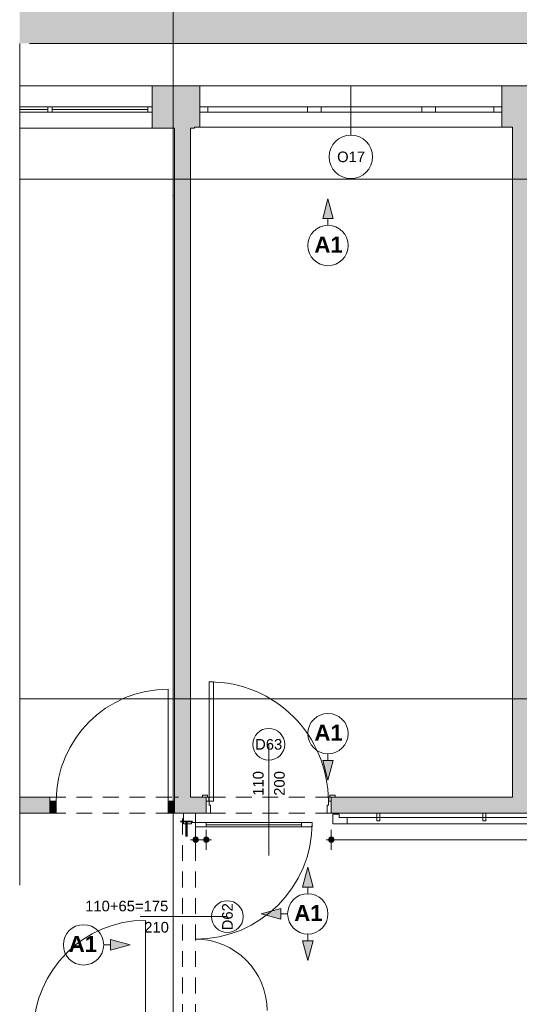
# Paper-space layout 'A-49 WYKOŃCZENIA ŚCIAN - PIĘTRO 4' of a CAD drawing. Header units: millimetres. Extents: x 0 to 500, y 0 to 350.
# Tile 13 of 15: x 327 to 374, y 176 to 269. Entities that reach past the tile are written whole.
import ezdxf
from ezdxf.xclip import XClip

# ---------------------------------------------------------------- set-up
doc = ezdxf.new("R2010")
doc.units = ezdxf.units.MM
doc.header["$MEASUREMENT"] = 0
doc.header["$XCLIPFRAME"] = 0
for name, pattern in [('DASHDOTX2', [1000, 500, -250, 0, -250]), ('Przer. długie kreski', [2.5, 1.5, -1]), ('PRZERYWANA_DU_A', [550, 350.0000000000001, -199.9999999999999])]:
    doc.linetypes.add(name, pattern=pattern)
for name, color, linetype, lineweight in [('0_Nr_pióra__2', 8, 'Continuous', 13), ('A__OKŁADZINY ŚCIAN_Nr_pióra__1', 7, 'Continuous', 20), ('A_ściany_Nr_pióra__1', 7, 'Continuous', 20), ('Drzwi Archicad_Nr_pióra__1', 7, 'Continuous', 20), ('Drzwi Archicad_Nr_pióra__3', 252, 'Continuous', 13), ('Okna Archicada_Nr_pióra__3', 252, 'Continuous', 13), ('Znaczniki drzwi Archicada_Nr_pióra__3', 252, 'Continuous', 13), ('Znaczniki okien Archicada_Nr_pióra__3', 252, 'Continuous', 13)]:
    doc.layers.add(name, color=color, linetype=linetype, lineweight=lineweight)
for name, color, linetype in [('A__OKŁADZINY ŚCIAN', 7, 'Continuous'), ('A_podrys', 7, 'Continuous'), ('A_ściany', 7, 'Continuous'), ('Drzwi Archicad', 7, 'Continuous')]:
    doc.layers.add(name, color=color, linetype=linetype)
for name, color, linetype, lineweight, true_color in [('A__OKŁADZINY ŚCIAN_Nr_pióra__7', 7, 'Continuous', 18, 0x171717), ('A_osie_Nr_pióra__16', 7, 'Continuous', 5, 0x0f0f0f), ('A_ściany proj_Nr_pióra__21', 7, 'Continuous', 5, 0xb0b0b0), ('A_ściany_Nr_pióra__19', 7, 'Continuous', 5, 0x191919), ('A_ściany_Nr_pióra__20', 252, 'Continuous', 5, 0x696969), ('AR ODBOJOPORĘCZ_Nr_pióra__10', 7, 'Continuous', 13, 0x4b4b4b), ('Okna Archicada_Nr_pióra__19', 7, 'Continuous', 5, 0x191919)]:
    doc.layers.add(name, color=color, linetype=linetype, lineweight=lineweight, true_color=true_color)
doc.styles.add('STYL_AUTOMATYCZNY_1', font='arial.ttf')
doc.styles.add('STYL_AUTOMATYCZNY_3', font='arial.ttf')
doc.styles.add('STYL_AUTOMATYCZNY_4', font='arial.ttf')
doc.styles.add('STYL_AUTOMATYCZNY_5', font='arial.ttf')

# ---------------------------------------------------------------- blocks, each defined once
blk = doc.blocks.new('Rysunek_1_1', base_point=(-1697.51160111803, -276.5795700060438))
at = {"linetype": 'Continuous', "lineweight": 0, "true_color": 0x484848}
blk.add_hatch(color=251, dxfattribs=at).paths.add_polyline_path([(442.3535117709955, 311.305263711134), (327.2882998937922, 311.305263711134), (327.2882998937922, 266.3052632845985), (423.3535073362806, 266.3052632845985), (423.3535073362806, 107.4952670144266), (327.2882998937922, 107.4952670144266), (327.2882998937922, 102.4952630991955), (442.3535117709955, 102.4952630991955)])
at = {"layer": 'A__OKŁADZINY ŚCIAN', "linetype": 'Continuous', "lineweight": 0, "true_color": 0x000000}
for points in [[(356.3783207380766, 251.6454826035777), (355.8783207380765, 249.7794576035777), (356.8783207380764, 249.7794576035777)], [(356.3783207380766, 196.8046767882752), (356.8783207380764, 198.6707017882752), (355.8783207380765, 198.6707017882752)], [(354.475492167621, 188.6049230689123), (353.9754921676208, 186.7388980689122), (354.9754921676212, 186.7388980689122)], [(350.0726635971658, 184.202094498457), (351.9386885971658, 183.702094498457), (351.9386885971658, 184.702094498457)], [(337.7134684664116, 181.2829391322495), (335.8474434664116, 181.7829391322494), (335.8474434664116, 180.7829391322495)], [(354.475492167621, 179.7992659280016), (354.9754921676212, 181.6652909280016), (353.9754921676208, 181.6652909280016)]]:
    blk.add_hatch(color=18, dxfattribs=at).paths.add_polyline_path(points)
at = {"layer": 'A__OKŁADZINY ŚCIAN', "linetype": 'Continuous', "lineweight": 0, "true_color": 0x171717}
for points in [[(343.6430660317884, 191.197377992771), (343.6620961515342, 191.1017071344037), (343.7162893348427, 191.0206012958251), (343.7973951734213, 190.9664081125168), (343.8930660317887, 190.947377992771), (343.9887368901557, 190.9664081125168), (344.0698427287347, 191.0206012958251), (344.1240359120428, 191.1017071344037), (344.1430660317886, 191.197377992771), (344.1240359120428, 191.2930488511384), (344.0698427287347, 191.374154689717), (343.9887368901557, 191.4283478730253), (343.8930660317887, 191.4473779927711), (343.7973951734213, 191.4283478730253), (343.7162893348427, 191.374154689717), (343.6620961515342, 191.2930488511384)], [(344.6430660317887, 191.197377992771), (344.6620961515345, 191.1017071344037), (344.716289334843, 191.0206012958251), (344.7973951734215, 190.9664081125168), (344.893066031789, 190.947377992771), (344.9887368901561, 190.9664081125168), (345.0698427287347, 191.0206012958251), (345.1240359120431, 191.1017071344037), (345.1430660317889, 191.197377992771), (345.1240359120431, 191.2930488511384), (345.0698427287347, 191.374154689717), (344.9887368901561, 191.4283478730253), (344.893066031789, 191.4473779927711), (344.7973951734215, 191.4283478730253), (344.716289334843, 191.374154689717), (344.6620961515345, 191.2930488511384)], [(356.4430660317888, 191.197377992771), (356.4620961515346, 191.1017071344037), (356.516289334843, 191.0206012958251), (356.5973951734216, 190.9664081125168), (356.6930660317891, 190.947377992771), (356.7887368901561, 190.9664081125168), (356.8698427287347, 191.0206012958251), (356.9240359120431, 191.1017071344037), (356.9430660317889, 191.197377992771), (356.9240359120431, 191.2930488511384), (356.8698427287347, 191.374154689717), (356.7887368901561, 191.4283478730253), (356.6930660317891, 191.4473779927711), (356.5973951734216, 191.4283478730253), (356.516289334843, 191.374154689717), (356.4620961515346, 191.2930488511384)]]:
    blk.add_hatch(color=250, dxfattribs=at).paths.add_polyline_path(points)
at = {"layer": 'A_ściany', "linetype": 'Continuous', "lineweight": 0, "true_color": 0x000000}
for points in [[(339.7855078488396, 262.3052640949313), (339.7855078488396, 258.3052640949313), (343.7855078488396, 258.3052640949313), (343.7855078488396, 262.3052640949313)], [(343.7855078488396, 258.4052640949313), (344.2855078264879, 258.4052640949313), (344.2855078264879, 262.3052642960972), (343.7855078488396, 262.3052642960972)], [(375.28550784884, 262.3052642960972), (372.785507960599, 262.3052642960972), (372.785507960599, 258.4052640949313), (375.28550784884, 258.4052640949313)], [(343.393066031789, 195.197377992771), (343.393066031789, 258.3052640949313), (341.8930660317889, 258.3052640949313), (341.8930660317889, 195.197377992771)], [(375.28550784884, 195.197377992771), (375.28550784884, 258.4052640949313), (373.7855078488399, 258.4052640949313), (373.7855078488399, 195.197377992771)], [(330.1430657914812, 195.1973791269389), (327.2882979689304, 195.1973791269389), (327.2882979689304, 193.6973771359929), (330.1430657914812, 193.6973771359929)], [(341.8930658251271, 193.697377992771), (344.8930660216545, 193.697377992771), (344.8930660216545, 195.1973784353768), (341.8930658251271, 195.1973777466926)], [(356.6930653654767, 193.697377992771), (394.5930661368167, 193.697377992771), (394.5930661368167, 195.1973782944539), (356.6930653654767, 195.1973782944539)]]:
    blk.add_hatch(color=18, dxfattribs=at).paths.add_polyline_path(points)
at = {"layer": 'Drzwi Archicad', "linetype": 'Continuous', "lineweight": 0, "true_color": 0xfdfdfd}
for points in [[(330.1430660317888, 193.697377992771), (330.7430660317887, 193.697377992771), (330.7430660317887, 194.847377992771), (330.1430660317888, 194.847377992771)], [(341.8930660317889, 194.847377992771), (341.2930660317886, 194.847377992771), (341.2930660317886, 193.697377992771), (341.8930660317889, 193.697377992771)]]:
    blk.add_hatch(color=7, dxfattribs=at).paths.add_polyline_path(points)
at = {"layer": '0_Nr_pióra__2', "color": 8, "linetype": 'PRZERYWANA_DU_A', "lineweight": 13, "flags": 128}
for points in [[(327.2882976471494, 266.3052640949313), (327.2882976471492, 107.4952640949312)], [(327.2882976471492, 107.4952640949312), (423.3535078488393, 107.4952640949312), (423.3535078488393, 266.3052640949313), (327.2882976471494, 266.3052640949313)]]:
    blk.add_lwpolyline(points, dxfattribs=at)
at = {"layer": 'A__OKŁADZINY ŚCIAN_Nr_pióra__1', "color": 7, "linetype": 'Continuous', "lineweight": 20}
for p, q in [((356.3783221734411, 251.6454814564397), (355.8783204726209, 249.7794564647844)), ((356.3783221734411, 251.6454814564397), (356.8783207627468, 249.7794564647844)), ((356.8783207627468, 249.7794564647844), (355.8783204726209, 249.7794564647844)), ((356.3783221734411, 249.1454822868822), (356.3783221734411, 249.7794564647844)), ((356.3783221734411, 199.3046777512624), (356.3783221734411, 198.6707004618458)), ((355.8783204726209, 198.6707004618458), (356.8783207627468, 198.6707004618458)), ((356.3783221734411, 196.8046754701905), (355.8783204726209, 198.6707004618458)), ((356.3783221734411, 196.8046754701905), (356.8783207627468, 198.6707004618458)), ((354.4754910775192, 188.6049232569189), (353.9754924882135, 186.7388982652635)), ((354.4754910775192, 188.6049232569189), (354.9754927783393, 186.7388982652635)), ((354.9754927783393, 186.7388982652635), (353.9754924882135, 186.7388982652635)), ((354.4754910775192, 186.1049240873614), (354.4754910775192, 186.7388982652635)), ((350.0726639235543, 184.2020929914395), (351.9386889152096, 184.7020946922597)), ((350.0726639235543, 184.2020929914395), (351.9386889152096, 183.7020944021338)), ((351.9386889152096, 184.7020946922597), (351.9386889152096, 183.7020944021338)), ((352.5726630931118, 184.2020929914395), (351.9386889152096, 184.2020929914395)), ((354.4754910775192, 182.2992650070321), (354.4754910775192, 181.66529082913)), ((335.2134680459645, 181.2829386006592), (335.8474422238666, 181.2829386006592)), ((335.8474422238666, 180.7829400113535), (335.8474422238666, 181.7829403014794)), ((337.713467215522, 181.2829386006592), (335.8474422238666, 181.7829403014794)), ((337.713467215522, 181.2829386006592), (335.8474422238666, 180.7829400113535)), ((353.9754924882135, 181.66529082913), (354.9754927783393, 181.66529082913)), ((354.4754910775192, 179.7992658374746), (353.9754924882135, 181.66529082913)), ((354.4754910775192, 179.7992658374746), (354.9754927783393, 181.66529082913))]:
    blk.add_line(p, q, dxfattribs=at)
for centre in [(356.3783207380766, 247.2426540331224), (356.3783207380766, 201.2075053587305), (354.475492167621, 184.2020944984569), (333.310639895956, 181.2829391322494)]:
    blk.add_circle(centre, 1.902828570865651, dxfattribs=at)
at = {"layer": 'A__OKŁADZINY ŚCIAN_Nr_pióra__7', "color": 250, "linetype": 'Continuous', "lineweight": 18, "true_color": 0x171717}
for p, q in [((343.8930655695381, 191.4473788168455), (343.8930655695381, 192.1348772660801)), ((344.893065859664, 191.4473788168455), (344.893065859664, 192.1348772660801)), ((356.6930674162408, 191.4473788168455), (356.6930674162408, 192.1348772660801)), ((343.3930669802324, 191.1973779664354), (343.643064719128, 191.1973779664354)), ((343.8930655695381, 190.2598786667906), (343.8930655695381, 190.9473771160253)), ((344.1430664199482, 191.1973779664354), (344.6430650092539, 191.1973779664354)), ((344.893065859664, 190.2598786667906), (344.893065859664, 190.9473771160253)), ((345.1430667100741, 191.1973779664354), (345.3930675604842, 191.1973779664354)), ((356.1930657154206, 191.1973779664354), (356.4430665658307, 191.1973779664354)), ((356.6930674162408, 190.2598786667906), (356.6930674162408, 190.9473771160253)), ((356.9430651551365, 191.1973779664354), (394.3430672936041, 191.1973779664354))]:
    blk.add_line(p, q, dxfattribs=at)
for centre in [(343.8930660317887, 191.197377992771), (344.893066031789, 191.197377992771), (356.6930660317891, 191.197377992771)]:
    blk.add_circle(centre, 0.25, dxfattribs=at)
at = {"layer": 'A_osie_Nr_pióra__16', "color": 250, "linetype": 'DASHDOTX2', "lineweight": 5, "true_color": 0x0f0f0f}
for p, q in [((341.7855078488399, 251.9532405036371), (341.7855092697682, 272.2043214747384)), ((416.1024290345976, 253.4952654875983), (327.2882978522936, 253.4952654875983)), ((341.7855068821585, 251.9532386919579), (341.7855068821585, 102.4952647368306)), ((416.0012183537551, 204.4952628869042), (327.2882978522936, 204.4952628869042))]:
    blk.add_line(p, q, dxfattribs=at)
blk.add_point((341.7855078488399, 251.9532405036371), dxfattribs=at)
blk.add_point((341.7855078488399, 251.9532405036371), dxfattribs=at)
at = {"layer": 'A_ściany proj_Nr_pióra__21', "color": 253, "linetype": 'Continuous', "lineweight": 5, "true_color": 0xb0b0b0}
for p, q in [((342.7430653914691, 193.6973771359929), (342.6430675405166, 193.6973771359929)), ((342.7680664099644, 193.6973771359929), (342.7430653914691, 193.6973771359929)), ((342.8930652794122, 193.6973771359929), (342.7680664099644, 193.6973771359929)), ((343.643064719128, 193.6973771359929), (342.8930652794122, 193.6973771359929)), ((343.7680667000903, 193.6973771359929), (343.643064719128, 193.6973771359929)), ((343.8930655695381, 193.6973771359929), (343.7680667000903, 193.6973771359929))]:
    blk.add_line(p, q, dxfattribs=at)
at = {"layer": 'A_ściany_Nr_pióra__1', "color": 7, "linetype": 'Continuous', "lineweight": 20}
for p, q in [((339.7855086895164, 258.3052642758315), (339.7855086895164, 262.305265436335)), ((344.2855084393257, 262.305265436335), (344.2855084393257, 260.3052648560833)), ((372.7855089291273, 262.305265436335), (372.7855089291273, 260.3052648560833)), ((344.2855084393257, 260.3052648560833), (344.2855084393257, 259.8052631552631)), ((372.7855089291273, 260.3052648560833), (372.7855089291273, 259.8052631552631)), ((344.2855084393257, 259.8052631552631), (344.2855084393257, 258.4052652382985)), ((372.7855089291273, 259.8052631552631), (372.7855089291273, 258.4052652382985)), ((330.1430654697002, 195.1973791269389), (329.7730659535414, 195.1973791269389)), ((330.1430654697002, 194.8473773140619), (330.1430654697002, 195.1973791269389)), ((341.8930649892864, 195.1973791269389), (342.2630645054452, 195.1973791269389)), ((341.8930649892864, 194.8473773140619), (341.8930649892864, 195.1973791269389)), ((344.893065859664, 195.1973791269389), (344.5230663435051, 195.1973791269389)), ((344.893065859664, 194.8473773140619), (344.893065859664, 195.1973791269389)), ((356.6930674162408, 195.1973791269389), (357.0630669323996, 195.1973791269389)), ((356.6930674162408, 194.8473773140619), (356.6930674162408, 195.1973791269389)), ((330.1430654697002, 193.6973771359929), (330.1430654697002, 194.8473773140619)), ((341.8930649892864, 193.6973771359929), (341.8930649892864, 194.8473773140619)), ((344.893065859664, 193.6973771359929), (344.893065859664, 194.8473773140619)), ((356.6930674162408, 193.6973771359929), (356.6930674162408, 194.8473773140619)), ((330.1430654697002, 193.6973771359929), (329.6730649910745, 193.6973771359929)), ((341.8930649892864, 193.6973771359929), (342.3630654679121, 193.6973771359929))]:
    blk.add_line(p, q, dxfattribs=at)
at = {"layer": 'A_ściany_Nr_pióra__1', "color": 7, "linetype": 'Continuous', "lineweight": 20, "flags": 128}
for points in [[(343.7855078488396, 262.3052640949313), (339.7855078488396, 262.3052640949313)], [(344.2855078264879, 262.3052640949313), (343.7855078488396, 262.3052640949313)], [(375.28550784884, 262.3052640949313), (372.785507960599, 262.3052640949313)], [(339.7855078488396, 258.3052640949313), (341.8930660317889, 258.3052640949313)], [(341.8930660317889, 258.3052640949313), (341.8930660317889, 195.197377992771)], [(343.393066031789, 258.3052640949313), (343.7855078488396, 258.3052640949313)], [(343.393066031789, 195.197377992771), (343.393066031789, 258.3052640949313)], [(343.7855078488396, 258.3052640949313), (343.7855078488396, 258.4052640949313)], [(343.7855078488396, 258.4052640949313), (344.2855078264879, 258.4052640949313)], [(372.785507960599, 258.4052640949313), (373.7855078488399, 258.4052640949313)], [(373.7855078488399, 258.4052640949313), (373.7855078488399, 195.197377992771)], [(330.1430652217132, 195.197377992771), (327.2882976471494, 195.197377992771)], [(344.8930660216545, 195.197377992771), (343.393066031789, 195.197377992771)], [(373.7855078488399, 195.197377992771), (356.6930653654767, 195.197377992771)], [(327.2882976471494, 193.697377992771), (330.1430652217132, 193.697377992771)], [(341.8930663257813, 193.697377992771), (344.8930660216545, 193.697377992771)], [(356.6930653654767, 193.697377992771), (394.5930661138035, 193.697377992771)]]:
    blk.add_lwpolyline(points, dxfattribs=at)
at = {"layer": 'A_ściany_Nr_pióra__19', "color": 250, "linetype": 'Continuous', "lineweight": 5, "true_color": 0x191919}
for p, q in [((339.7855087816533, 262.305265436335), (327.2882977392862, 262.305265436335)), ((327.2882977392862, 258.3052642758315), (339.7855087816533, 258.3052642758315))]:
    blk.add_line(p, q, dxfattribs=at)
at = {"layer": 'A_ściany_Nr_pióra__20', "color": 251, "linetype": 'Przer. długie kreski', "lineweight": 5, "true_color": 0x696969}
for p, q in [((330.1430654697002, 195.1973791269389), (341.8930649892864, 195.1973791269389)), ((330.1430654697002, 193.6973771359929), (341.8930649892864, 193.6973771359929))]:
    blk.add_line(p, q, dxfattribs=at)
at = {"layer": 'AR ODBOJOPORĘCZ_Nr_pióra__10', "color": 251, "linetype": 'Continuous', "lineweight": 13, "true_color": 0x4b4b4b}
for p, q in [((357.4370025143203, 193.5939379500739), (356.843067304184, 193.5939379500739)), ((356.843067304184, 193.5939379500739), (356.843067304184, 192.697376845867)), ((356.8433068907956, 193.5939379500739), (356.8433068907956, 192.6976164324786)), ((357.4370025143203, 193.2913151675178), (357.4370025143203, 193.5939379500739)), ((357.4370025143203, 193.2913151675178), (393.8685333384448, 193.2913151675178)), ((358.1931285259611, 192.697376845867), (358.1931285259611, 193.2913151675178)), ((361.2791378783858, 193.6973771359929), (360.9791349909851, 193.6973771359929)), ((360.9791349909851, 193.6973771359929), (360.9791349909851, 192.9672820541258)), ((361.2791378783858, 192.9672820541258), (361.2791378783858, 193.6973771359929)), ((371.2791376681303, 193.6973771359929), (370.979137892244, 193.6973771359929)), ((370.979137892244, 193.6973771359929), (370.979137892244, 192.9672820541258)), ((371.2791376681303, 192.9672820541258), (371.2791376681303, 193.6973771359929)), ((356.843067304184, 192.697376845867), (394.4624716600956, 192.697376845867)), ((356.8433068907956, 192.6976164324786), (394.462232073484, 192.6976164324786)), ((360.9791349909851, 192.9672820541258), (361.2791378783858, 192.9672820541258)), ((370.979137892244, 192.9672820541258), (371.2791376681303, 192.9672820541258))]:
    blk.add_line(p, q, dxfattribs=at)
at = {"layer": 'Drzwi Archicad_Nr_pióra__1', "color": 7, "linetype": 'Continuous', "lineweight": 20}
for p, q in [((341.2930654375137, 194.8473773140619), (341.2930654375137, 205.3973777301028)), ((330.1430654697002, 195.1973791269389), (329.7730659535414, 195.1973791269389)), ((330.1430654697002, 195.1973791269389), (329.7730659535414, 195.1973791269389)), ((330.1430654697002, 194.8473773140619), (330.1430654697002, 195.1973791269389)), ((330.1430654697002, 194.8473773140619), (330.1430654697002, 195.1973791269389)), ((341.8930649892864, 194.8473773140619), (341.8930649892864, 195.1973791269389)), ((341.8930649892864, 194.8473773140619), (341.8930649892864, 195.1973791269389)), ((341.8930649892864, 195.1973791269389), (342.2630645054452, 195.1973791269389)), ((341.8930649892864, 195.1973791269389), (342.2630645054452, 195.1973791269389)), ((330.7430650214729, 194.8473773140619), (330.1430654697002, 194.8473773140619)), ((330.1430654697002, 194.8473773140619), (330.1430654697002, 193.6973771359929)), ((330.1430654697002, 193.6973771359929), (330.1430654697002, 194.8473773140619)), ((330.1430654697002, 193.6973771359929), (330.1430654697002, 194.8473773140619)), ((330.7430650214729, 193.6973771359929), (330.7430650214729, 194.8473773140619)), ((341.8930649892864, 194.8473773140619), (341.2930654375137, 194.8473773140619)), ((341.2930654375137, 194.8473773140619), (341.2930654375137, 193.6973771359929)), ((341.8930649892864, 193.6973771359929), (341.8930649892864, 194.8473773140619)), ((341.8930649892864, 193.6973771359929), (341.8930649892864, 194.8473773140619)), ((341.8930649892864, 193.6973771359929), (341.8930649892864, 194.8473773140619)), ((330.1430654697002, 193.6973771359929), (329.6730649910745, 193.6973771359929)), ((330.1430654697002, 193.6973771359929), (329.6730649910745, 193.6973771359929)), ((330.1430654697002, 193.6973771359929), (330.7430650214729, 193.6973771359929)), ((341.2930654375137, 193.6973771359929), (341.8930649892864, 193.6973771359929)), ((341.8930649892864, 193.6973771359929), (342.3630654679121, 193.6973771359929)), ((341.8930649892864, 193.6973771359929), (342.3630654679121, 193.6973771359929)), ((339.1530653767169, 173.044018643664), (339.1530653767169, 183.5940190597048))]:
    blk.add_line(p, q, dxfattribs=at)
for centre in [(341.2930660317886, 194.847377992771), (339.1530659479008, 173.0440178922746)]:
    blk.add_arc(centre, 10.55000000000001, 90, 180, dxfattribs=at)
at = {"layer": 'Drzwi Archicad_Nr_pióra__3', "color": 252, "linetype": 'Continuous', "lineweight": 13}
for p, q in [((345.1730648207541, 206.0873778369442), (345.1730648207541, 194.8473773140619)), ((345.5730655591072, 206.0873778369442), (345.1730648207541, 206.0873778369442)), ((345.5730655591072, 194.8473773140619), (345.5730655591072, 206.0873778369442)), ((344.5230663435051, 195.1973791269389), (344.5230663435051, 195.3873775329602)), ((344.5230663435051, 195.3873775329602), (345.0230649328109, 195.3873775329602)), ((345.0230649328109, 195.1973791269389), (344.5230663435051, 195.1973791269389)), ((344.893065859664, 195.1973791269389), (344.5230663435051, 195.1973791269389)), ((344.893065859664, 195.1973791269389), (344.5230663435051, 195.1973791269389)), ((344.893065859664, 194.8473773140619), (344.893065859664, 195.1973791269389)), ((344.893065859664, 195.1973791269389), (345.1430667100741, 195.1973791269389)), ((344.893065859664, 194.8473773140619), (344.893065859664, 195.1973791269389)), ((344.893065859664, 194.8473773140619), (344.893065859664, 195.1973791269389)), ((345.0230649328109, 195.3873775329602), (345.0230649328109, 195.1973791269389)), ((345.1430667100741, 195.1973791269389), (345.1430667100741, 194.8473773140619)), ((356.4430665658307, 194.8473773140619), (356.4430665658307, 195.1973791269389)), ((356.4430665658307, 195.1973791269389), (356.6930674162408, 195.1973791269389)), ((356.5630652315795, 195.3873775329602), (357.0630669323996, 195.3873775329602)), ((356.5630652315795, 195.1973791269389), (356.5630652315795, 195.3873775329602)), ((357.0630669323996, 195.1973791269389), (356.5630652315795, 195.1973791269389)), ((356.6930674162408, 195.1973791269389), (356.6930674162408, 194.8473773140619)), ((356.6930674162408, 194.8473773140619), (356.6930674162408, 195.1973791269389)), ((356.6930674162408, 194.8473773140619), (356.6930674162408, 195.1973791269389)), ((356.6930674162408, 195.1973791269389), (357.0630669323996, 195.1973791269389)), ((356.6930674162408, 195.1973791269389), (357.0630669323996, 195.1973791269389)), ((357.0630669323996, 195.3873775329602), (357.0630669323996, 195.1973791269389)), ((345.1430667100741, 194.8473773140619), (344.893065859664, 194.8473773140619)), ((344.893065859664, 193.6973771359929), (344.893065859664, 194.8473773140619)), ((344.893065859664, 194.8473773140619), (345.1730648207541, 194.8473773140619)), ((344.893065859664, 193.6973771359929), (344.893065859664, 194.8473773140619)), ((344.893065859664, 193.6973771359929), (344.893065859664, 194.8473773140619)), ((345.1730648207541, 194.8473773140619), (345.1730648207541, 194.4473765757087)), ((345.1730648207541, 194.8473773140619), (345.5730655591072, 194.8473773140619)), ((345.1730648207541, 194.4473765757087), (345.2930665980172, 194.4473765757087)), ((345.2930665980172, 194.4473765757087), (345.2930665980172, 193.6973771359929)), ((356.2930666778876, 193.6973771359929), (356.2930666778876, 194.4473765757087)), ((356.2930666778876, 194.4473765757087), (356.4130653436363, 194.4473765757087)), ((356.4130653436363, 194.4473765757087), (356.4130653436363, 194.8473773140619)), ((356.4130653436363, 194.8473773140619), (356.6930674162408, 194.8473773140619)), ((356.6930674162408, 194.8473773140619), (356.4430665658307, 194.8473773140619)), ((356.6930674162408, 194.8473773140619), (356.6930674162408, 193.6973771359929)), ((356.6930674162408, 193.6973771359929), (356.6930674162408, 194.8473773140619)), ((356.6930674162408, 193.6973771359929), (356.6930674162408, 194.8473773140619)), ((342.7430653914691, 193.6973771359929), (342.6430675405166, 193.6973771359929)), ((342.7430653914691, 193.6973771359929), (343.8930655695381, 193.6973771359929)), ((342.7430653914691, 192.697376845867), (342.7430653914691, 193.6973771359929)), ((342.7680664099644, 193.6973771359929), (342.7430653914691, 193.6973771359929)), ((342.7680664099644, 193.6973771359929), (342.7430653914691, 193.6973771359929)), ((342.8930652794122, 193.6973771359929), (342.7680664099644, 193.6973771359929)), ((342.8930652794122, 193.6973771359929), (342.7680664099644, 193.6973771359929)), ((343.643064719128, 193.6973771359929), (342.8930652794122, 193.6973771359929)), ((343.643064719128, 193.6973771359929), (342.8930652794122, 193.6973771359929)), ((343.7680667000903, 193.6973771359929), (343.643064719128, 193.6973771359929)), ((343.7680667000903, 193.6973771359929), (343.643064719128, 193.6973771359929)), ((343.8930655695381, 193.6973771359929), (343.7680667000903, 193.6973771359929)), ((343.8930655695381, 193.6973771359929), (343.7680667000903, 193.6973771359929)), ((343.8930655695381, 193.6973771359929), (343.8930655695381, 192.8173786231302)), ((345.2930665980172, 193.6973771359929), (344.893065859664, 193.6973771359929)), ((356.6930674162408, 193.6973771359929), (356.2930666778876, 193.6973771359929)), ((343.4930648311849, 192.697376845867), (342.7430653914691, 192.697376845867)), ((343.8930655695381, 192.8173786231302), (343.4930648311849, 192.8173786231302)), ((343.4930648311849, 192.8173786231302), (343.4930648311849, 192.697376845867)), ((344.893065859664, 192.8173786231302), (343.8930655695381, 192.8173786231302)), ((343.8930655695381, 192.8173786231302), (343.8930655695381, 192.417377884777)), ((343.8930655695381, 192.417377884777), (344.893065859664, 192.417377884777)), ((344.893065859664, 192.417377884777), (344.893065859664, 192.8173786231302)), ((353.8930653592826, 192.6173766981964), (344.893065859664, 192.6173766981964)), ((354.8930656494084, 192.8173786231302), (353.8930653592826, 192.8173786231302)), ((353.8930653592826, 192.8173786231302), (353.8930653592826, 192.417377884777)), ((353.8930653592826, 192.417377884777), (354.8930656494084, 192.417377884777)), ((354.8930656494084, 192.417377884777), (354.8930656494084, 192.8173786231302))]:
    blk.add_line(p, q, dxfattribs=at)
at = {"layer": 'Drzwi Archicad_Nr_pióra__3', "color": 252, "linetype": 'Przer. długie kreski', "lineweight": 13}
for p, q in [((356.6930674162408, 195.1973791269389), (344.893065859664, 195.1973791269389)), ((342.6430675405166, 174.1973792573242), (342.6430675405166, 193.6973771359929)), ((343.8930655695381, 174.1973792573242), (343.8930655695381, 193.6973771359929)), ((356.6930674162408, 193.6973771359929), (344.893065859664, 193.6973771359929))]:
    blk.add_line(p, q, dxfattribs=at)
at = {"layer": 'Drzwi Archicad_Nr_pióra__3', "color": 252, "linetype": 'Continuous', "lineweight": 13, "flags": 128}
for points in [[(353.8930660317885, 192.8173779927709), (344.8930660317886, 192.8173779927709), (344.8930660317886, 192.617377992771), (353.8930660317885, 192.617377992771)], [(353.8930660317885, 192.617377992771), (344.8930660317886, 192.617377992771), (344.8930660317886, 192.417377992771), (353.8930660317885, 192.417377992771)]]:
    blk.add_lwpolyline(points, close=True, dxfattribs=at)
at = {"layer": 'Drzwi Archicad_Nr_pióra__3', "color": 252, "linetype": 'Continuous', "lineweight": 13}
for centre, radius, start, end in [((345.1730660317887, 194.8473779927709), 11.24000000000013, 0, 90), ((343.8930660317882, 192.8173779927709), 10.99999999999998, 270, 0), ((343.8930660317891, 175.0773779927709), 6.74000000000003, 0, 90)]:
    blk.add_arc(centre, radius, start, end, dxfattribs=at)
at = {"layer": 'Okna Archicada_Nr_pióra__19', "color": 250, "linetype": 'Continuous', "lineweight": 5, "true_color": 0x191919}
for p, q in [((329.93884050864, 260.0552640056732), (327.288296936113, 260.0552640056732)), ((327.2882977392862, 260.3052648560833), (339.7855087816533, 260.3052648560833)), ((329.9388412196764, 260.3052648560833), (329.9388412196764, 259.8052631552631)), ((330.3388419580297, 260.3052648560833), (330.3388419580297, 259.8052631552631)), ((339.3855079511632, 260.0552640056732), (330.3388419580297, 260.0552640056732)), ((339.3855079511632, 260.3052648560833), (339.3855079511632, 259.8052631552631)), ((339.7855087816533, 260.3052648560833), (339.7855086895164, 259.8052631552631)), ((339.7855087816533, 259.8052631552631), (327.2882977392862, 259.8052631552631))]:
    blk.add_line(p, q, dxfattribs=at)
at = {"layer": 'Okna Archicada_Nr_pióra__3', "color": 252, "linetype": 'Continuous', "lineweight": 13}
for p, q in [((372.7855089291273, 262.305265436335), (344.2855084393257, 262.305265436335)), ((344.2855084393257, 262.305265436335), (344.2855084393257, 260.3052648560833)), ((372.7855089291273, 262.305265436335), (372.7855089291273, 260.3052648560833)), ((345.0355078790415, 260.3052648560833), (344.2855084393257, 260.3052648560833)), ((344.2855084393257, 260.3052648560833), (344.2855084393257, 259.8052631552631)), ((344.2855084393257, 260.3052648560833), (344.2855084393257, 259.8052631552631)), ((345.0355078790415, 259.8052631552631), (345.0355078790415, 260.3052648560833)), ((354.4355081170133, 260.3052648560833), (345.0355078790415, 260.3052648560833)), ((355.0855065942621, 260.3052648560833), (354.4355081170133, 260.3052648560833)), ((354.4355081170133, 260.3052648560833), (354.4355081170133, 259.8052631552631)), ((355.7355081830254, 260.3052648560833), (355.0855065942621, 260.3052648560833)), ((355.7355081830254, 259.8052631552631), (355.7355081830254, 260.3052648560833)), ((365.2355093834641, 260.3052648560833), (355.7355081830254, 260.3052648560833)), ((365.8855078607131, 260.3052648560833), (365.2355093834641, 260.3052648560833)), ((365.2355093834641, 260.3052648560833), (365.2355093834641, 259.8052631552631)), ((366.5355063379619, 260.3052648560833), (365.8855078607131, 260.3052648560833)), ((366.5355063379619, 259.8052631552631), (366.5355063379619, 260.3052648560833)), ((372.0355063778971, 260.3052648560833), (366.5355063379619, 260.3052648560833)), ((372.7855089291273, 260.3052648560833), (372.0355063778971, 260.3052648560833)), ((372.0355063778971, 260.3052648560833), (372.0355063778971, 259.8052631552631)), ((372.7855089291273, 260.3052648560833), (372.7855089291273, 259.8052631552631)), ((372.7855089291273, 260.3052648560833), (372.7855089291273, 259.8052631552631)), ((344.2855084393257, 259.8052631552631), (345.0355078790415, 259.8052631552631)), ((344.2855084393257, 259.8052631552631), (344.2855084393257, 258.4052652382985)), ((345.0355078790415, 259.8052631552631), (354.4355081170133, 259.8052631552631)), ((354.4355081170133, 259.8052631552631), (355.0855065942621, 259.8052631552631)), ((355.0855065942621, 259.8052631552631), (355.7355081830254, 259.8052631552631)), ((355.7355081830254, 259.8052631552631), (365.2355093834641, 259.8052631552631)), ((365.2355093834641, 259.8052631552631), (365.8855078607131, 259.8052631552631)), ((365.8855078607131, 259.8052631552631), (366.5355063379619, 259.8052631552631)), ((366.5355063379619, 259.8052631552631), (372.0355063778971, 259.8052631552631)), ((372.0355063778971, 259.8052631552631), (372.7855089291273, 259.8052631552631)), ((372.7855089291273, 259.8052631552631), (372.7855089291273, 258.4052652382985)), ((372.7855089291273, 258.4052652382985), (344.2855084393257, 258.4052652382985))]:
    blk.add_line(p, q, dxfattribs=at)
at = {"layer": 'Znaczniki drzwi Archicada_Nr_pióra__3', "color": 252, "linetype": 'Continuous', "lineweight": 13}
for p, q in [((350.7930666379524, 200.1973774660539), (350.7930666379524, 189.6973790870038)), ((346.8864046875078, 183.9473781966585), (338.6430663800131, 183.9473781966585))]:
    blk.add_line(p, q, dxfattribs=at)
at = {"layer": 'Znaczniki drzwi Archicada_Nr_pióra__3', "color": 252, "linetype": 'Continuous', "lineweight": 13, "flags": 128}
for points in [[(352.2930660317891, 200.1973779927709, 0.9999999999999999), (349.293066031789, 200.1973779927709, 0.9999999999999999)], [(346.8864032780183, 182.447377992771, 0.9999999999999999), (346.8864032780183, 185.447377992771, 0.9999999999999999)]]:
    blk.add_lwpolyline(points, format="xyb", close=True, dxfattribs=at)
at = {"layer": 'Znaczniki okien Archicada_Nr_pióra__3', "color": 252, "linetype": 'Continuous', "lineweight": 13}
blk.add_line((358.5355071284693, 257.6635673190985), (358.5355071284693, 262.305265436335), dxfattribs=at)
for start, end in [(0, 180), (180, 0)]:
    blk.add_arc((358.5355078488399, 255.6054159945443), 2.05815, start, end, dxfattribs=at)
at = {"layer": 'A__OKŁADZINY ŚCIAN_Nr_pióra__1', "color": 7, "linetype": 'Continuous', "lineweight": 20, "char_height": 1.5, "style": 'STYL_AUTOMATYCZNY_3'}
for s, insert, attachment_point in [('\\A1;{\\pql;\\fArial|b1|i0|c238|p0;\\W1.000000;A1}', (355.0960307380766, 247.3283718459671), 4), ('\\A1;{\\pql;\\fArial|b1|i0|c238|p0;\\W1.000000;A1}', (355.0960307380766, 201.2932231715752), 4), ('\\A1;{\\pql;\\fArial|b1|i0|c238|p0;\\W1.000000;A1}', (353.1932021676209, 184.2878123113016), 4), ('\\A1;{\\pqr;\\fArial|b1|i0|c238|p0;\\W1.000000;A1}', (334.592929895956, 181.3686569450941), 6)]:
    blk.add_mtext(s, dxfattribs=dict(at, insert=insert, attachment_point=attachment_point))
at = {"layer": 'A__OKŁADZINY ŚCIAN_Nr_pióra__7', "color": 250, "linetype": 'Continuous', "lineweight": 18, "true_color": 0x171717, "insert": (342.3864800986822, 191.4973780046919), "char_height": 1.5, "width": 1.256586, "attachment_point": 7, "style": 'STYL_AUTOMATYCZNY_5'}
blk.add_mtext('\\A1;{\\pql;\\fArial|b0|i0|c238|p0;\\W1.000000;T}', dxfattribs=at)
at = {"layer": 'Znaczniki drzwi Archicada_Nr_pióra__3', "color": 252, "linetype": 'Continuous', "lineweight": 13, "char_height": 1, "attachment_point": 7, "style": 'STYL_AUTOMATYCZNY_4'}
for s, insert in [('\\A1;{\\pql;\\fArial CE|b0|i0|c238|p0;\\W1.000000;D63}', (349.4981410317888, 199.6801516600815)), ('\\A1;{\\pql;\\fArial CE|b0|i0|c238|p0;\\W1.000000;110+65=175}', (333.4629160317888, 184.4301516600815)), ('\\A1;{\\pql;\\fArial CE|b0|i0|c238|p0;\\W1.000000;210}', (339.0375960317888, 182.4301516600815))]:
    blk.add_mtext(s, dxfattribs=dict(at, insert=insert))
at = {"layer": 'Znaczniki drzwi Archicada_Nr_pióra__3', "color": 252, "linetype": 'Continuous', "lineweight": 13, "char_height": 1, "attachment_point": 7, "rotation": 90, "style": 'STYL_AUTOMATYCZNY_4'}
for s, insert in [('\\A1;{\\pql;\\fArial CE|b0|i0|c238|p0;\\W1.000000;110}', (350.3102923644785, 195.341907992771)), ('\\A1;{\\pql;\\fArial CE|b0|i0|c238|p0;\\W1.000000;200}', (352.3102923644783, 195.341907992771)), ('\\A1;{\\pql;\\fArial CE|b0|i0|c238|p0;\\W1.000000;D62}', (347.4036296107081, 182.652452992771))]:
    blk.add_mtext(s, dxfattribs=dict(at, insert=insert))
at = {"layer": 'Znaczniki okien Archicada_Nr_pióra__3', "color": 252, "linetype": 'Continuous', "lineweight": 13, "insert": (357.2394128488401, 255.0886763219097), "char_height": 1, "attachment_point": 7, "style": 'STYL_AUTOMATYCZNY_1'}
blk.add_mtext('\\A1;{\\pql;\\pt1;\\fArial|b0|i0|c238|p0;\\W1.000000;O17}', dxfattribs=at)

psp = doc.layouts.new('A-49 WYKOŃCZENIA ŚCIAN - PIĘTRO 4')

# ---------------------------------------------------------------- block references
at = {"layer": 'A_podrys', "color": 37, "linetype": 'Continuous', "lineweight": 5, "true_color": 0x656532}
ref = psp.add_blockref('Rysunek_1_1', (-1697.51160111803, -276.5795700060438), dxfattribs=at)
XClip(ref).set_block_clipping_path([(327.2882976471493, 102.4952640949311), (442.3535078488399, 311.3052640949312)])

doc.saveas('drawing.dxf')
